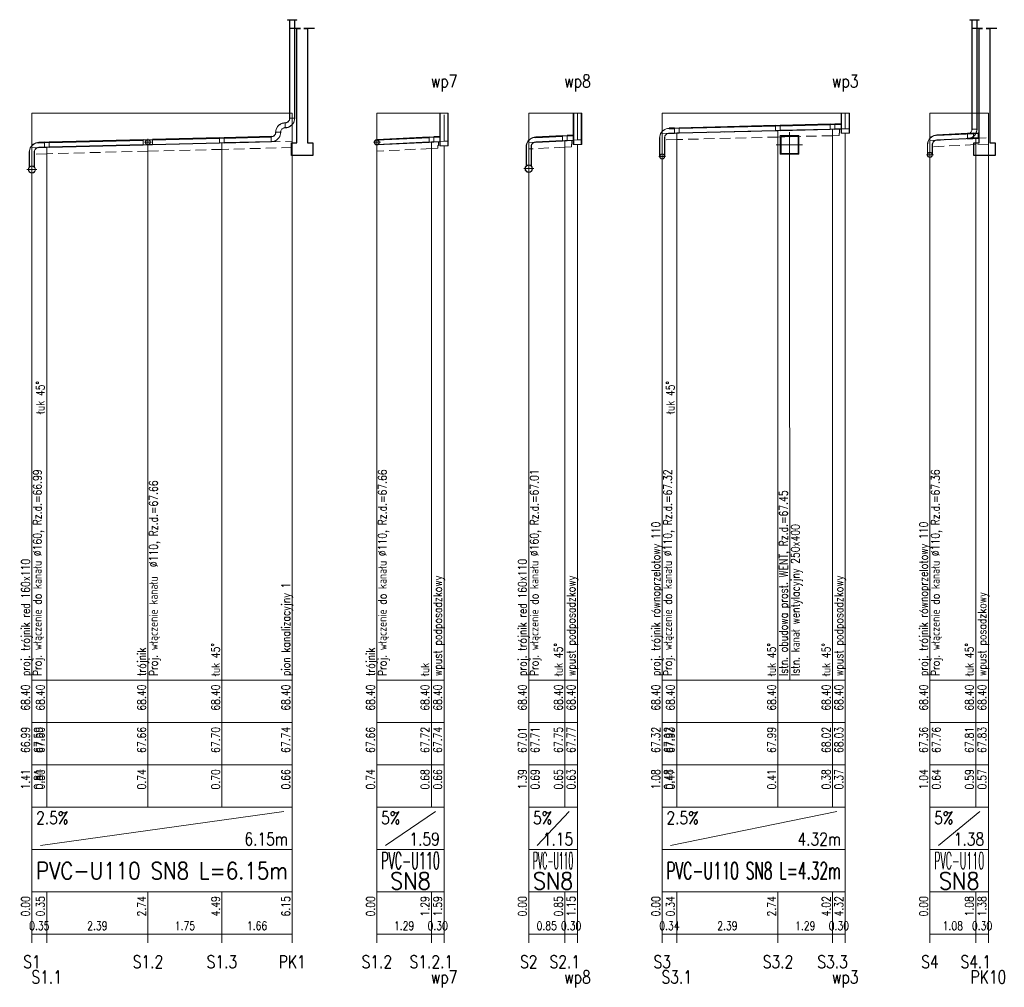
# Model space of a CAD drawing. Header units: millimetres. Extents: x 50853 to 54955, y -8480 to -6058.
# Tile 17 of 28: x 52425 to 52657, y -7403 to -7174. Entities that reach past the tile are written whole.
import ezdxf
from ezdxf.enums import TextEntityAlignment as Align

# ---------------------------------------------------------------- set-up
doc = ezdxf.new("R2010")
doc.units = ezdxf.units.MM
doc.header["$LTSCALE"] = 5
doc.linetypes.add('CENTER', pattern=[2, 1.25, -0.25, 0.25, -0.25])
doc.linetypes.add('DASHED', pattern=[0.75, 0.5, -0.25])
doc.layers.add('Budynki', color=7, linetype='Continuous')
for name, color, linetype, lineweight in [('Liczby', 7, 'Continuous', 20), ('Linie_odn', 7, 'Continuous', 13), ('Linie_opisowe', 7, 'Continuous', 13), ('Linie_tabeli', 7, 'Continuous', 13), ('Odcinki', 5, 'Continuous', 30), ('Opis_PZ', 7, 'Continuous', 20), ('Opis_uzbr_p', 7, 'Continuous', 20), ('Opis_wl', 7, 'Continuous', 20), ('Osie', 7, 'CENTER', 13), ('Podsypki', 7, 'DASHED', 13), ('Ter_istn', 8, 'Continuous', 13), ('Uzbr_podz', 7, 'Continuous', 13), ('Wezly', 5, 'Continuous', 13)]:
    doc.layers.add(name, color=color, linetype=linetype, lineweight=lineweight)
doc.styles.add('Styl13', font='SIMPLEX.shx', dxfattribs={"width": 0.8})
doc.styles.add('Styl15', font='SIMPLEX.shx', dxfattribs={"width": 0.8})
doc.styles.add('Styl17', font='SIMPLEX.shx', dxfattribs={"width": 0.8})
doc.styles.add('Styl19', font='SIMPLEX.shx', dxfattribs={"width": 0.8})
doc.styles.add('Styl2', font='SIMPLEX.shx', dxfattribs={"width": 0.8})
doc.styles.add('Styl4', font='SIMPLEX.shx', dxfattribs={"width": 0.8})
doc.styles.add('Styl5', font='SIMPLEX.shx', dxfattribs={"width": 0.8})
doc.styles.add('Styl6', font='SIMPLEX.shx', dxfattribs={"width": 0.8})

msp = doc.modelspace()

# ---------------------------------------------------------------- linework, layer by layer
at = {"layer": 'Budynki'}
for points in [[(52494.32, -7176.23), (52491.82, -7176.23), (52492.66, -7176.23), (52492.66, -7203.23), (52493.91, -7203.23), (52493.91, -7206.23), (52491.41, -7206.23), (52491.41, -7206.23), (52488.91, -7206.23), (52488.91, -7203.23), (52490.16, -7203.23), (52490.16, -7176.23), (52490.99, -7176.23), (52488.49, -7176.23)], [(52655.45, -7176.23), (52652.95, -7176.23), (52653.79, -7176.23), (52653.79, -7203.23), (52655.04, -7203.23), (52655.04, -7206.23), (52652.54, -7206.23), (52652.54, -7206.23), (52650.04, -7206.23), (52650.04, -7203.23), (52651.29, -7203.23), (52651.29, -7176.23), (52652.12, -7176.23), (52649.62, -7176.23)]]:
    msp.add_lwpolyline(points, dxfattribs=at)
at = {"layer": 'Linie_odn'}
for points in [[(52427.59, -7330.23), (52427.59, -7196.23)], [(52489.06, -7330.23), (52489.06, -7196.23)], [(52509.06, -7330.23), (52509.06, -7196.23)], [(52544.93, -7330.23), (52544.93, -7196.23)], [(52576.44, -7330.23), (52576.44, -7196.23)], [(52639.67, -7330.23), (52639.67, -7196.23)], [(52653.49, -7330.23), (52653.49, -7196.23)], [(52579.88, -7330.23), (52579.88, -7200.9)], [(52603.79, -7330.23), (52603.79, -7200.31)], [(52616.67, -7330.23), (52616.67, -7199.98)], [(52619.67, -7330.23), (52619.67, -7200.93)], [(52455, -7330.23), (52455, -7203.66)], [(52472.47, -7330.23), (52472.47, -7203.22)], [(52521.93, -7330.23), (52521.93, -7203.01)], [(52553.44, -7330.23), (52553.44, -7202.7)], [(52556.44, -7330.23), (52556.44, -7203.6)], [(52650.49, -7330.23), (52650.49, -7202.11)], [(52431.09, -7330.23), (52431.09, -7204.25)], [(52524.93, -7330.23), (52524.93, -7203.91)]]:
    msp.add_lwpolyline(points, dxfattribs=at)
at = {"layer": 'Linie_opisowe'}
msp.add_lwpolyline([(52606.54, -7205.73), (52606.54, -7265.51), (52606.59, -7275.51), (52606.59, -7330.23)], dxfattribs=at)
at = {"layer": 'Linie_tabeli'}
for p, q in [((52427.59, -7330.23), (52489.06, -7330.23)), ((52427.59, -7330.23), (52427.59, -7390.23)), ((52427.59, -7330.23), (52427.59, -7360.23)), ((52431.09, -7330.23), (52431.09, -7360.23)), ((52455, -7330.23), (52455, -7360.23)), ((52472.47, -7330.23), (52472.47, -7360.23)), ((52489.06, -7330.23), (52489.06, -7390.23)), ((52489.06, -7330.23), (52489.06, -7360.23)), ((52509.06, -7330.23), (52524.93, -7330.23)), ((52509.06, -7330.23), (52509.06, -7390.23)), ((52509.06, -7330.23), (52509.06, -7360.23)), ((52521.93, -7330.23), (52521.93, -7360.23)), ((52524.93, -7330.23), (52524.93, -7390.23)), ((52524.93, -7330.23), (52524.93, -7360.23)), ((52544.93, -7330.23), (52556.44, -7330.23)), ((52544.93, -7330.23), (52544.93, -7390.23)), ((52544.93, -7330.23), (52544.93, -7360.23)), ((52553.44, -7330.23), (52553.44, -7360.23)), ((52556.44, -7330.23), (52556.44, -7390.23)), ((52556.44, -7330.23), (52556.44, -7360.23)), ((52576.44, -7330.23), (52619.67, -7330.23)), ((52576.44, -7330.23), (52576.44, -7390.23)), ((52576.44, -7330.23), (52576.44, -7360.23)), ((52579.88, -7330.23), (52579.88, -7360.23)), ((52603.79, -7330.23), (52603.79, -7360.23)), ((52616.67, -7330.23), (52616.67, -7360.23)), ((52619.67, -7330.23), (52619.67, -7390.23)), ((52619.67, -7330.23), (52619.67, -7360.23)), ((52639.67, -7330.23), (52653.49, -7330.23)), ((52639.67, -7330.23), (52639.67, -7390.23)), ((52639.67, -7330.23), (52639.67, -7360.23)), ((52650.49, -7330.23), (52650.49, -7360.23)), ((52653.49, -7330.23), (52653.49, -7390.23)), ((52653.49, -7330.23), (52653.49, -7360.23)), ((52427.59, -7340.23), (52489.06, -7340.23)), ((52509.06, -7340.23), (52524.93, -7340.23)), ((52544.93, -7340.23), (52556.44, -7340.23)), ((52576.44, -7340.23), (52619.67, -7340.23)), ((52639.67, -7340.23), (52653.49, -7340.23)), ((52427.59, -7350.23), (52489.06, -7350.23)), ((52509.06, -7350.23), (52524.93, -7350.23)), ((52544.93, -7350.23), (52556.44, -7350.23)), ((52576.44, -7350.23), (52619.67, -7350.23)), ((52639.67, -7350.23), (52653.49, -7350.23)), ((52427.59, -7360.23), (52489.06, -7360.23)), ((52427.59, -7360.23), (52427.59, -7370.23)), ((52429.59, -7369.23), (52487.06, -7361.23)), ((52489.06, -7360.23), (52489.06, -7370.23)), ((52509.06, -7360.23), (52524.93, -7360.23)), ((52509.06, -7360.23), (52509.06, -7370.23)), ((52511.06, -7369.23), (52522.93, -7361.23)), ((52524.93, -7360.23), (52524.93, -7370.23)), ((52544.93, -7360.23), (52556.44, -7360.23)), ((52544.93, -7360.23), (52544.93, -7370.23)), ((52546.93, -7369.23), (52554.44, -7361.23)), ((52556.44, -7360.23), (52556.44, -7370.23)), ((52576.44, -7360.23), (52619.67, -7360.23)), ((52576.44, -7360.23), (52576.44, -7370.23)), ((52578.44, -7369.23), (52617.67, -7361.23)), ((52619.67, -7360.23), (52619.67, -7370.23)), ((52639.67, -7360.23), (52653.49, -7360.23)), ((52639.67, -7360.23), (52639.67, -7370.23)), ((52641.67, -7369.23), (52651.49, -7361.23)), ((52653.49, -7360.23), (52653.49, -7370.23)), ((52427.59, -7370.23), (52489.06, -7370.23)), ((52489.06, -7370.23), (52489.06, -7380.23)), ((52509.06, -7370.23), (52524.93, -7370.23)), ((52524.93, -7370.23), (52524.93, -7380.23)), ((52544.93, -7370.23), (52556.44, -7370.23)), ((52556.44, -7370.23), (52556.44, -7380.23)), ((52576.44, -7370.23), (52619.67, -7370.23)), ((52619.67, -7370.23), (52619.67, -7380.23)), ((52639.67, -7370.23), (52653.49, -7370.23)), ((52653.49, -7370.23), (52653.49, -7380.23)), ((52427.59, -7380.23), (52489.06, -7380.23)), ((52427.59, -7380.23), (52427.59, -7392.23)), ((52431.09, -7380.23), (52431.09, -7392.23)), ((52455, -7380.23), (52455, -7392.23)), ((52472.47, -7380.23), (52472.47, -7392.23)), ((52489.06, -7380.23), (52489.06, -7392.23)), ((52509.06, -7380.23), (52524.93, -7380.23)), ((52509.06, -7380.23), (52509.06, -7392.23)), ((52521.93, -7380.23), (52521.93, -7392.23)), ((52524.93, -7380.23), (52524.93, -7392.23)), ((52544.93, -7380.23), (52556.44, -7380.23)), ((52544.93, -7380.23), (52544.93, -7392.23)), ((52553.44, -7380.23), (52553.44, -7392.23)), ((52556.44, -7380.23), (52556.44, -7392.23)), ((52576.44, -7380.23), (52619.67, -7380.23)), ((52576.44, -7380.23), (52576.44, -7392.23)), ((52579.88, -7380.23), (52579.88, -7392.23)), ((52603.79, -7380.23), (52603.79, -7392.23)), ((52616.67, -7380.23), (52616.67, -7392.23)), ((52619.67, -7380.23), (52619.67, -7392.23)), ((52639.67, -7380.23), (52653.49, -7380.23)), ((52639.67, -7380.23), (52639.67, -7392.23)), ((52650.49, -7380.23), (52650.49, -7392.23)), ((52653.49, -7380.23), (52653.49, -7392.23)), ((52427.59, -7390.23), (52489.06, -7390.23)), ((52509.06, -7390.23), (52524.93, -7390.23)), ((52544.93, -7390.23), (52556.44, -7390.23)), ((52576.44, -7390.23), (52619.67, -7390.23)), ((52639.67, -7390.23), (52653.49, -7390.23))]:
    msp.add_line(p, q, dxfattribs=at)
at = {"layer": 'Odcinki'}
for points in [[(52604.34, -7199.19), (52616.12, -7198.9), (52616.12, -7198.84), (52604.34, -7199.14)], [(52617.22, -7198.87), (52618.67, -7198.83), (52618.67, -7198.78), (52617.22, -7198.82)], [(52553.99, -7201.57), (52555.44, -7201.5), (52555.44, -7201.45), (52553.99, -7201.52)], [(52578.09, -7199.85), (52579.33, -7199.82), (52579.33, -7199.76), (52578.09, -7199.79)], [(52578.09, -7200.95), (52579.33, -7200.92), (52579.33, -7200.97), (52578.09, -7201)], [(52580.43, -7199.79), (52603.24, -7199.22), (52603.24, -7199.17), (52580.43, -7199.74)], [(52580.43, -7200.89), (52603.24, -7200.32), (52603.24, -7200.38), (52580.43, -7200.95)], [(52604.34, -7200.29), (52616.12, -7200), (52616.12, -7200.05), (52604.34, -7200.35)], [(52617.22, -7199.97), (52618.67, -7199.93), (52618.67, -7199.99), (52617.22, -7200.03)], [(52641.32, -7201.46), (52649.94, -7201.03), (52649.94, -7200.98), (52641.32, -7201.41)], [(52651.04, -7200.98), (52648.54, -7201.1), (52648.54, -7201.05), (52651.04, -7200.92)], [(52429.24, -7203.2), (52430.54, -7203.17), (52430.54, -7203.11), (52429.24, -7203.14)], [(52431.64, -7203.14), (52453.9, -7202.58), (52453.9, -7202.53), (52431.64, -7203.08)], [(52431.64, -7204.24), (52453.9, -7203.68), (52453.9, -7203.74), (52431.64, -7204.29)], [(52456.1, -7202.53), (52471.92, -7202.13), (52471.92, -7202.08), (52456.1, -7202.47)], [(52456.1, -7203.63), (52471.92, -7203.23), (52471.92, -7203.29), (52456.1, -7203.68)], [(52473.02, -7202.1), (52484.11, -7201.83), (52484.11, -7201.77), (52473.02, -7202.05)], [(52473.02, -7203.2), (52484.11, -7202.93), (52484.11, -7202.98), (52473.02, -7203.26)], [(52509.06, -7202.56), (52521.38, -7201.94), (52521.38, -7201.88), (52509.06, -7202.5)], [(52509.06, -7203.66), (52521.38, -7203.04), (52521.38, -7203.09), (52509.06, -7203.71)], [(52522.48, -7201.88), (52523.93, -7201.81), (52523.93, -7201.76), (52522.48, -7201.83)], [(52522.48, -7202.98), (52523.93, -7202.91), (52523.93, -7202.97), (52522.48, -7203.04)], [(52546.58, -7201.94), (52552.89, -7201.63), (52552.89, -7201.57), (52546.58, -7201.89)], [(52546.58, -7203.04), (52552.89, -7202.73), (52552.89, -7202.78), (52546.58, -7203.1)], [(52553.99, -7202.67), (52555.44, -7202.6), (52555.44, -7202.66), (52553.99, -7202.73)], [(52641.32, -7202.56), (52649.94, -7202.13), (52649.94, -7202.19), (52641.32, -7202.62)], [(52651.04, -7202.08), (52648.54, -7202.2), (52648.54, -7202.26), (52651.04, -7202.13)], [(52429.24, -7204.3), (52430.54, -7204.27), (52430.54, -7204.32), (52429.24, -7204.35)]]:
    msp.add_lwpolyline(points, close=True, dxfattribs=at)
at = {"layer": 'Opis_wl'}
for centre, radius in [((52455, -7203.08), 0.605), ((52455, -7203.08), 0.55), ((52509.06, -7203.11), 0.605), ((52509.06, -7203.11), 0.55), ((52576.44, -7206.44), 0.605), ((52576.44, -7206.44), 0.55), ((52639.67, -7206.1), 0.605), ((52639.67, -7206.1), 0.55), ((52427.59, -7209.54), 0.88), ((52427.59, -7209.54), 0.8), ((52544.93, -7209.33), 0.88), ((52544.93, -7209.33), 0.8)]:
    msp.add_circle(centre, radius, dxfattribs=at)
at = {"layer": 'Osie'}
for p, q in [((52524.93, -7202.86), (52524.93, -7196.23)), ((52556.44, -7202.55), (52556.44, -7196.23)), ((52619.67, -7199.91), (52619.67, -7196.23)), ((52606.54, -7206.93), (52606.54, -7200.53)), ((52606.54, -7206.73), (52606.54, -7200.73)), ((52454.17, -7203.08), (52455.82, -7203.08)), ((52455, -7203.91), (52455, -7202.26)), ((52508.23, -7203.11), (52509.88, -7203.11)), ((52509.06, -7203.93), (52509.06, -7202.28)), ((52603.34, -7203.73), (52609.74, -7203.73)), ((52603.54, -7203.73), (52609.54, -7203.73)), ((52576.44, -7207.27), (52576.44, -7205.62)), ((52638.84, -7206.1), (52640.49, -7206.1)), ((52639.67, -7206.92), (52639.67, -7205.27)), ((52427.59, -7210.74), (52427.59, -7208.34)), ((52544.93, -7210.53), (52544.93, -7208.13)), ((52575.61, -7206.44), (52577.26, -7206.44)), ((52426.39, -7209.54), (52428.79, -7209.54)), ((52543.73, -7209.33), (52546.13, -7209.33))]:
    msp.add_line(p, q, dxfattribs=at)
at = {"layer": 'Podsypki'}
for points in [[(52576.44, -7201.05), (52579.88, -7200.96), (52579.88, -7201.9), (52579.88, -7201.9), (52579.88, -7202.46), (52576.44, -7202.55), (52576.44, -7202.55), (52576.44, -7202.55)], [(52579.88, -7200.96), (52603.79, -7200.36), (52603.79, -7201.31), (52603.79, -7201.31), (52603.79, -7201.86), (52579.88, -7202.46), (52579.88, -7201.9), (52579.88, -7201.9)], [(52603.79, -7200.36), (52616.67, -7200.04), (52616.67, -7200.98), (52616.67, -7200.98), (52616.67, -7201.54), (52603.79, -7201.86), (52603.79, -7201.31), (52603.79, -7201.31)], [(52616.67, -7200.04), (52618.35, -7200), (52618.35, -7200.91), (52618.23, -7200.91), (52618.23, -7201.5), (52616.67, -7201.54), (52616.67, -7200.98), (52616.67, -7200.98)], [(52431.09, -7204.31), (52455, -7203.71), (52455, -7204.66), (52455, -7204.66), (52455, -7205.21), (52431.09, -7205.81), (52431.09, -7205.25), (52431.09, -7205.25)], [(52455, -7203.71), (52472.47, -7203.27), (52472.47, -7204.22), (52472.47, -7204.22), (52472.47, -7204.77), (52455, -7205.21), (52455, -7204.66), (52455, -7204.66)], [(52472.47, -7203.27), (52489.06, -7202.86), (52489.06, -7204.36), (52489.06, -7204.36), (52489.06, -7204.36), (52472.47, -7204.77), (52472.47, -7204.22), (52472.47, -7204.22)], [(52509.06, -7203.71), (52521.93, -7203.07), (52521.93, -7204.01), (52521.93, -7204.01), (52521.93, -7204.57), (52509.06, -7205.21), (52509.06, -7204.66), (52509.06, -7204.66)], [(52521.93, -7203.07), (52523.61, -7202.98), (52523.61, -7203.86), (52523.49, -7203.86), (52523.49, -7204.48), (52521.93, -7204.57), (52521.93, -7204.01), (52521.93, -7204.01)], [(52544.93, -7203.18), (52553.44, -7202.76), (52553.44, -7203.7), (52553.44, -7203.7), (52553.44, -7204.26), (52544.93, -7204.68), (52544.93, -7204.68), (52544.93, -7204.68)], [(52553.44, -7202.76), (52555.12, -7202.67), (52555.12, -7203.55), (52555, -7203.55), (52555, -7204.17), (52553.44, -7204.26), (52553.44, -7203.7), (52553.44, -7203.7)], [(52639.67, -7202.7), (52650.49, -7202.16), (52650.49, -7203.11), (52650.49, -7203.11), (52650.49, -7203.66), (52639.67, -7204.2), (52639.67, -7204.2), (52639.67, -7204.2)], [(52650.49, -7202.16), (52653.49, -7202.01), (52653.49, -7203.51), (52653.49, -7203.51), (52653.49, -7203.51), (52650.49, -7203.66), (52650.49, -7203.11), (52650.49, -7203.11)], [(52427.59, -7204.4), (52431.09, -7204.31), (52431.09, -7205.25), (52431.09, -7205.25), (52431.09, -7205.81), (52427.59, -7205.9), (52427.59, -7205.9), (52427.59, -7205.9)]]:
    msp.add_lwpolyline(points, close=True, dxfattribs=at)
at = {"layer": 'Ter_istn'}
for points in [[(52427.59, -7196.23), (52431.09, -7196.23), (52455, -7196.23), (52472.47, -7196.23), (52489.06, -7196.23)], [(52509.06, -7196.23), (52521.93, -7196.23), (52524.93, -7196.23)], [(52544.93, -7196.23), (52553.44, -7196.23), (52556.44, -7196.23)], [(52576.44, -7196.23), (52579.88, -7196.23), (52603.79, -7196.23), (52616.67, -7196.23), (52619.67, -7196.23)], [(52639.67, -7196.23), (52650.49, -7196.23), (52653.49, -7196.23)]]:
    msp.add_lwpolyline(points, dxfattribs=at)
at = {"layer": 'Uzbr_podz'}
for points in [[(52604.34, -7205.93), (52608.74, -7205.93), (52608.74, -7201.53), (52604.34, -7201.53)], [(52604.54, -7205.73), (52608.54, -7205.73), (52608.54, -7201.73), (52604.54, -7201.73)]]:
    msp.add_lwpolyline(points, close=True, dxfattribs=at)
at = {"layer": 'Wezly'}
for p, q in [((52487.41, -7199.74), (52487.41, -7198.42)), ((52487.41, -7198.42), (52487.41, -7199.74)), ((52488.4, -7197.43), (52489.72, -7197.43)), ((52616.67, -7198.83), (52616.12, -7198.84)), ((52616.12, -7198.84), (52616.12, -7200.05)), ((52616.67, -7198.88), (52616.12, -7198.9)), ((52617.22, -7198.82), (52616.67, -7198.83)), ((52617.22, -7198.87), (52616.67, -7198.88)), ((52617.22, -7200.03), (52617.22, -7198.82)), ((52485.1, -7200.73), (52486.42, -7200.73)), ((52486.42, -7200.73), (52485.1, -7200.73)), ((52579.88, -7199.75), (52579.33, -7199.76)), ((52579.33, -7199.76), (52579.33, -7200.97)), ((52579.88, -7199.8), (52579.33, -7199.82)), ((52579.33, -7200.92), (52579.88, -7200.9)), ((52579.33, -7200.97), (52579.88, -7200.96)), ((52580.43, -7199.74), (52579.88, -7199.75)), ((52580.43, -7199.79), (52579.88, -7199.8)), ((52579.88, -7200.9), (52580.43, -7200.89)), ((52579.88, -7200.96), (52580.43, -7200.95)), ((52580.43, -7200.95), (52580.43, -7199.74)), ((52603.79, -7199.15), (52603.24, -7199.17)), ((52603.24, -7199.17), (52603.24, -7200.38)), ((52603.79, -7199.21), (52603.24, -7199.22)), ((52603.24, -7200.32), (52603.79, -7200.31)), ((52603.24, -7200.38), (52603.79, -7200.36)), ((52604.34, -7199.14), (52603.79, -7199.15)), ((52604.34, -7199.19), (52603.79, -7199.21)), ((52603.79, -7200.31), (52604.34, -7200.29)), ((52603.79, -7200.36), (52604.34, -7200.35)), ((52604.34, -7200.35), (52604.34, -7199.14)), ((52616.12, -7200), (52616.67, -7199.98)), ((52616.12, -7200.05), (52616.67, -7200.04)), ((52616.67, -7199.98), (52617.22, -7199.97)), ((52616.67, -7200.04), (52617.22, -7200.03)), ((52648.54, -7200.99), (52648.54, -7202.31)), ((52649.53, -7200), (52650.85, -7200)), ((52650.49, -7200.95), (52649.94, -7200.98)), ((52649.94, -7200.98), (52649.94, -7202.19)), ((52650.49, -7201.01), (52649.94, -7201.03)), ((52651.04, -7200.92), (52650.49, -7200.95)), ((52651.04, -7200.98), (52650.49, -7201.01)), ((52651.04, -7202.13), (52651.04, -7200.92)), ((52431.09, -7203.1), (52430.54, -7203.11)), ((52430.54, -7203.11), (52430.54, -7204.32)), ((52431.09, -7203.15), (52430.54, -7203.17)), ((52431.64, -7203.08), (52431.09, -7203.1)), ((52431.64, -7203.14), (52431.09, -7203.15)), ((52431.64, -7204.29), (52431.64, -7203.08)), ((52455, -7202.5), (52453.9, -7202.53)), ((52453.9, -7202.53), (52453.9, -7203.74)), ((52455, -7202.56), (52453.9, -7202.58)), ((52453.9, -7203.68), (52455, -7203.66)), ((52453.9, -7203.74), (52455, -7203.71)), ((52456.1, -7202.47), (52455, -7202.5)), ((52456.1, -7202.53), (52455, -7202.56)), ((52455, -7203.66), (52456.1, -7203.63)), ((52455, -7203.71), (52456.1, -7203.68)), ((52456.1, -7203.68), (52456.1, -7202.47)), ((52472.47, -7202.06), (52471.92, -7202.08)), ((52471.92, -7202.08), (52471.92, -7203.29)), ((52472.47, -7202.12), (52471.92, -7202.13)), ((52471.92, -7203.23), (52472.47, -7203.22)), ((52471.92, -7203.29), (52472.47, -7203.27)), ((52473.02, -7202.05), (52472.47, -7202.06)), ((52473.02, -7202.1), (52472.47, -7202.12)), ((52472.47, -7203.22), (52473.02, -7203.2)), ((52472.47, -7203.27), (52473.02, -7203.26)), ((52473.02, -7203.26), (52473.02, -7202.05)), ((52484.11, -7201.72), (52484.11, -7203.04)), ((52521.93, -7201.86), (52521.38, -7201.88)), ((52521.38, -7201.88), (52521.38, -7203.09)), ((52521.93, -7201.91), (52521.38, -7201.94)), ((52521.38, -7203.04), (52521.93, -7203.01)), ((52521.38, -7203.09), (52521.93, -7203.07)), ((52522.48, -7201.83), (52521.93, -7201.86)), ((52522.48, -7201.88), (52521.93, -7201.91)), ((52521.93, -7203.01), (52522.48, -7202.98)), ((52521.93, -7203.07), (52522.48, -7203.04)), ((52522.48, -7203.04), (52522.48, -7201.83)), ((52553.44, -7201.55), (52552.89, -7201.57)), ((52552.89, -7201.57), (52552.89, -7202.78)), ((52553.44, -7201.6), (52552.89, -7201.63)), ((52552.89, -7202.73), (52553.44, -7202.7)), ((52552.89, -7202.78), (52553.44, -7202.76)), ((52553.99, -7201.52), (52553.44, -7201.55)), ((52553.99, -7201.57), (52553.44, -7201.6)), ((52553.44, -7202.7), (52553.99, -7202.67)), ((52553.44, -7202.76), (52553.99, -7202.73)), ((52553.99, -7202.73), (52553.99, -7201.52)), ((52649.94, -7202.13), (52650.49, -7202.11)), ((52649.94, -7202.19), (52650.49, -7202.16)), ((52650.49, -7202.11), (52651.04, -7202.08)), ((52650.49, -7202.16), (52651.04, -7202.13)), ((52430.54, -7204.27), (52431.09, -7204.25)), ((52430.54, -7204.32), (52431.09, -7204.31)), ((52431.09, -7204.25), (52431.64, -7204.24)), ((52431.09, -7204.31), (52431.64, -7204.29))]:
    msp.add_line(p, q, dxfattribs=at)
for points in [[(52487.96, -7174.23), (52490.16, -7174.23), (52490.16, -7174.13), (52487.96, -7174.13)], [(52488.51, -7197.43), (52488.51, -7174.23), (52488.45, -7174.23), (52488.45, -7197.43)], [(52489.61, -7197.43), (52489.61, -7174.23), (52489.66, -7174.23), (52489.66, -7197.43)], [(52649.09, -7174.23), (52651.29, -7174.23), (52651.29, -7174.13), (52649.09, -7174.13)], [(52649.64, -7200), (52649.64, -7174.23), (52649.58, -7174.23), (52649.58, -7200)], [(52650.74, -7200), (52650.74, -7174.23), (52650.79, -7174.23), (52650.79, -7200)], [(52523.93, -7196.23), (52525.93, -7196.23), (52525.93, -7196.23), (52523.93, -7196.23)], [(52523.93, -7203.91), (52525.93, -7203.91), (52525.93, -7196.23), (52523.93, -7196.23)], [(52524.03, -7203.91), (52525.83, -7203.91), (52525.83, -7196.23), (52524.03, -7196.23)], [(52555.44, -7196.23), (52557.44, -7196.23), (52557.44, -7196.23), (52555.44, -7196.23)], [(52555.44, -7203.6), (52557.44, -7203.6), (52557.44, -7196.23), (52555.44, -7196.23)], [(52555.54, -7203.6), (52557.34, -7203.6), (52557.34, -7196.23), (52555.54, -7196.23)], [(52618.67, -7196.23), (52620.67, -7196.23), (52620.67, -7196.23), (52618.67, -7196.23)], [(52618.67, -7200.93), (52620.67, -7200.93), (52620.67, -7196.23), (52618.67, -7196.23)], [(52618.77, -7200.93), (52620.57, -7200.93), (52620.57, -7196.23), (52618.77, -7196.23)], [(52619.67, -7200.93), (52618.67, -7200.93), (52618.67, -7199.93), (52619.67, -7199.91), (52620.67, -7199.91), (52620.67, -7200.93)], [(52524.93, -7203.91), (52523.93, -7203.91), (52523.93, -7202.91), (52524.93, -7202.86), (52525.93, -7202.86), (52525.93, -7203.91)], [(52556.44, -7203.6), (52555.44, -7203.6), (52555.44, -7202.6), (52556.44, -7202.55), (52557.44, -7202.55), (52557.44, -7203.6)], [(52575.89, -7202.05), (52575.89, -7206.44), (52575.83, -7206.44), (52575.83, -7202.05)], [(52576.99, -7202.05), (52576.99, -7206.44), (52577.04, -7206.44), (52577.04, -7202.05)], [(52639.12, -7203.66), (52639.12, -7206.1), (52639.06, -7206.1), (52639.06, -7203.66)], [(52640.22, -7203.66), (52640.22, -7206.1), (52640.27, -7206.1), (52640.27, -7203.66)], [(52427.04, -7205.4), (52427.04, -7208.96), (52426.98, -7208.96), (52426.98, -7205.4)], [(52428.14, -7205.4), (52428.14, -7208.96), (52428.19, -7208.96), (52428.19, -7205.4)], [(52544.38, -7204.14), (52544.38, -7208.75), (52544.33, -7208.75), (52544.33, -7204.14)], [(52545.48, -7204.14), (52545.48, -7208.75), (52545.54, -7208.75), (52545.54, -7204.14)]]:
    msp.add_lwpolyline(points, close=True, dxfattribs=at)
for points in [[(52487.41, -7198.47), (52487.05, -7198.5), (52486.71, -7198.58), (52486.38, -7198.72), (52486.08, -7198.9), (52485.81, -7199.13), (52485.58, -7199.4), (52485.4, -7199.7), (52485.26, -7200.03), (52485.18, -7200.37), (52485.15, -7200.73)], [(52487.41, -7198.53), (52487.06, -7198.55), (52486.73, -7198.64), (52486.41, -7198.77), (52486.11, -7198.95), (52485.85, -7199.17), (52485.63, -7199.43), (52485.44, -7199.73), (52485.31, -7200.05), (52485.23, -7200.38), (52485.21, -7200.73)], [(52487.41, -7198.53), (52487.58, -7198.51), (52487.75, -7198.47), (52487.9, -7198.41), (52488.05, -7198.32), (52488.18, -7198.21), (52488.3, -7198.07), (52488.39, -7197.93), (52488.45, -7197.77), (52488.49, -7197.6), (52488.51, -7197.43)], [(52487.41, -7198.47), (52487.57, -7198.46), (52487.73, -7198.42), (52487.88, -7198.36), (52488.02, -7198.27), (52488.14, -7198.17), (52488.25, -7198.04), (52488.34, -7197.9), (52488.4, -7197.75), (52488.44, -7197.59), (52488.45, -7197.43)], [(52487.41, -7199.63), (52487.75, -7199.6), (52488.09, -7199.52), (52488.4, -7199.39), (52488.7, -7199.21), (52488.96, -7198.98), (52489.19, -7198.72), (52489.37, -7198.43), (52489.5, -7198.11), (52489.58, -7197.77), (52489.61, -7197.43)], [(52487.41, -7199.68), (52487.76, -7199.65), (52488.1, -7199.57), (52488.43, -7199.44), (52488.73, -7199.25), (52489, -7199.02), (52489.23, -7198.75), (52489.41, -7198.45), (52489.55, -7198.12), (52489.63, -7197.78), (52489.66, -7197.43)], [(52484.11, -7201.83), (52484.28, -7201.81), (52484.45, -7201.77), (52484.6, -7201.71), (52484.75, -7201.62), (52484.88, -7201.51), (52485, -7201.37), (52485.09, -7201.23), (52485.15, -7201.07), (52485.19, -7200.9), (52485.21, -7200.73)], [(52484.11, -7201.77), (52484.27, -7201.76), (52484.43, -7201.72), (52484.58, -7201.66), (52484.72, -7201.57), (52484.84, -7201.47), (52484.95, -7201.34), (52485.04, -7201.2), (52485.1, -7201.05), (52485.14, -7200.89), (52485.15, -7200.73)], [(52484.11, -7202.93), (52484.45, -7202.9), (52484.79, -7202.82), (52485.1, -7202.69), (52485.4, -7202.51), (52485.66, -7202.28), (52485.89, -7202.02), (52486.07, -7201.73), (52486.2, -7201.41), (52486.28, -7201.07), (52486.31, -7200.73)], [(52484.11, -7202.98), (52484.46, -7202.95), (52484.8, -7202.87), (52485.13, -7202.74), (52485.43, -7202.55), (52485.7, -7202.32), (52485.93, -7202.05), (52486.11, -7201.75), (52486.25, -7201.42), (52486.33, -7201.08), (52486.36, -7200.73)], [(52487.41, -7199.63), (52487.23, -7199.64), (52487.07, -7199.68), (52486.91, -7199.75), (52486.76, -7199.84), (52486.63, -7199.95), (52486.52, -7200.08), (52486.43, -7200.23), (52486.36, -7200.39), (52486.32, -7200.56), (52486.31, -7200.73)], [(52487.41, -7199.68), (52487.24, -7199.7), (52487.08, -7199.73), (52486.93, -7199.8), (52486.79, -7199.88), (52486.67, -7199.99), (52486.56, -7200.11), (52486.47, -7200.25), (52486.41, -7200.4), (52486.37, -7200.56), (52486.36, -7200.73)], [(52578.09, -7199.79), (52577.73, -7199.82), (52577.38, -7199.91), (52577.05, -7200.05), (52576.75, -7200.23), (52576.48, -7200.47), (52576.25, -7200.74), (52576.07, -7201.05), (52575.93, -7201.38), (52575.86, -7201.73), (52575.83, -7202.09)], [(52578.09, -7199.85), (52577.74, -7199.88), (52577.4, -7199.96), (52577.08, -7200.09), (52576.78, -7200.28), (52576.52, -7200.51), (52576.29, -7200.77), (52576.12, -7201.07), (52575.99, -7201.4), (52575.91, -7201.74), (52575.89, -7202.09)], [(52578.09, -7200.95), (52577.91, -7200.96), (52577.74, -7201), (52577.58, -7201.07), (52577.44, -7201.16), (52577.3, -7201.28), (52577.19, -7201.41), (52577.1, -7201.56), (52577.04, -7201.72), (52577, -7201.89), (52576.99, -7202.07)], [(52578.09, -7201), (52577.92, -7201.02), (52577.76, -7201.06), (52577.61, -7201.12), (52577.47, -7201.21), (52577.34, -7201.32), (52577.24, -7201.44), (52577.15, -7201.59), (52577.09, -7201.74), (52577.05, -7201.9), (52577.04, -7202.07)], [(52641.32, -7201.41), (52640.96, -7201.44), (52640.61, -7201.52), (52640.28, -7201.66), (52639.98, -7201.85), (52639.71, -7202.08), (52639.48, -7202.36), (52639.3, -7202.66), (52639.16, -7203), (52639.09, -7203.35), (52639.06, -7203.7)], [(52648.54, -7201.1), (52648.71, -7201.09), (52648.88, -7201.05), (52649.04, -7200.98), (52649.18, -7200.89), (52649.31, -7200.78), (52649.43, -7200.65), (52649.52, -7200.5), (52649.58, -7200.34), (52649.62, -7200.17), (52649.64, -7200)], [(52648.54, -7201.05), (52648.7, -7201.03), (52648.86, -7201), (52649.01, -7200.93), (52649.15, -7200.85), (52649.28, -7200.74), (52649.38, -7200.62), (52649.47, -7200.48), (52649.53, -7200.33), (52649.57, -7200.17), (52649.58, -7200)], [(52648.54, -7202.2), (52648.88, -7202.18), (52649.22, -7202.09), (52649.54, -7201.96), (52649.83, -7201.78), (52650.09, -7201.56), (52650.32, -7201.3), (52650.5, -7201), (52650.63, -7200.68), (52650.71, -7200.35), (52650.74, -7200)], [(52648.54, -7202.26), (52648.89, -7202.23), (52649.23, -7202.15), (52649.56, -7202.01), (52649.86, -7201.83), (52650.13, -7201.6), (52650.36, -7201.33), (52650.55, -7201.03), (52650.68, -7200.7), (52650.76, -7200.36), (52650.79, -7200)], [(52429.24, -7203.14), (52428.88, -7203.17), (52428.53, -7203.26), (52428.2, -7203.4), (52427.9, -7203.58), (52427.63, -7203.82), (52427.4, -7204.09), (52427.21, -7204.4), (52427.08, -7204.73), (52427, -7205.08), (52426.98, -7205.44)], [(52429.24, -7203.2), (52428.89, -7203.23), (52428.55, -7203.31), (52428.23, -7203.44), (52427.93, -7203.63), (52427.67, -7203.86), (52427.44, -7204.12), (52427.26, -7204.42), (52427.13, -7204.75), (52427.06, -7205.09), (52427.04, -7205.44)], [(52546.58, -7201.89), (52546.22, -7201.92), (52545.88, -7202), (52545.55, -7202.14), (52545.24, -7202.33), (52544.97, -7202.56), (52544.74, -7202.84), (52544.56, -7203.14), (52544.43, -7203.48), (52544.35, -7203.83), (52544.33, -7204.18)], [(52546.58, -7201.94), (52546.23, -7201.97), (52545.89, -7202.05), (52545.57, -7202.19), (52545.28, -7202.37), (52545.01, -7202.6), (52544.79, -7202.87), (52544.61, -7203.17), (52544.48, -7203.49), (52544.4, -7203.83), (52544.38, -7204.18)], [(52546.58, -7203.04), (52546.41, -7203.06), (52546.24, -7203.1), (52546.08, -7203.17), (52545.93, -7203.26), (52545.8, -7203.37), (52545.68, -7203.51), (52545.6, -7203.66), (52545.53, -7203.82), (52545.49, -7203.99), (52545.48, -7204.16)], [(52546.58, -7203.1), (52546.42, -7203.11), (52546.26, -7203.15), (52546.1, -7203.22), (52545.96, -7203.3), (52545.84, -7203.41), (52545.73, -7203.54), (52545.64, -7203.68), (52545.58, -7203.83), (52545.55, -7204), (52545.54, -7204.16)], [(52641.32, -7201.46), (52640.97, -7201.49), (52640.63, -7201.57), (52640.31, -7201.71), (52640.01, -7201.89), (52639.75, -7202.12), (52639.52, -7202.39), (52639.35, -7202.69), (52639.22, -7203.01), (52639.14, -7203.35), (52639.12, -7203.7)], [(52641.32, -7202.56), (52641.14, -7202.58), (52640.97, -7202.62), (52640.81, -7202.69), (52640.67, -7202.78), (52640.53, -7202.89), (52640.42, -7203.03), (52640.33, -7203.18), (52640.27, -7203.34), (52640.23, -7203.51), (52640.22, -7203.68)], [(52641.32, -7202.62), (52641.15, -7202.63), (52640.99, -7202.67), (52640.84, -7202.73), (52640.7, -7202.82), (52640.57, -7202.93), (52640.47, -7203.06), (52640.38, -7203.2), (52640.32, -7203.35), (52640.28, -7203.52), (52640.27, -7203.68)], [(52429.24, -7204.3), (52429.06, -7204.31), (52428.89, -7204.35), (52428.73, -7204.42), (52428.58, -7204.51), (52428.45, -7204.63), (52428.34, -7204.76), (52428.25, -7204.91), (52428.19, -7205.07), (52428.15, -7205.24), (52428.14, -7205.42)], [(52429.24, -7204.35), (52429.07, -7204.37), (52428.91, -7204.41), (52428.76, -7204.47), (52428.62, -7204.56), (52428.49, -7204.67), (52428.38, -7204.79), (52428.3, -7204.94), (52428.24, -7205.09), (52428.2, -7205.25), (52428.19, -7205.42)]]:
    msp.add_lwpolyline(points, dxfattribs=at)

# ---------------------------------------------------------------- texts
at = {"layer": 'Liczby', "width": 0.8}
for s, height, style, p in [('wp7', 3, 'Styl13', (52524.93, -7190.13)), ('wp8', 3, 'Styl13', (52556.44, -7190.13)), ('wp3', 3, 'Styl13', (52619.67, -7190.13)), ('0.35', 2, 'Styl6', (52429.34, -7389.23)), ('2.39', 2, 'Styl6', (52443.04, -7389.23)), ('1.75', 2, 'Styl6', (52463.73, -7389.23)), ('1.66', 2, 'Styl6', (52480.76, -7389.23)), ('1.29', 2, 'Styl6', (52515.49, -7389.23)), ('0.30', 2, 'Styl6', (52523.43, -7389.23)), ('0.85', 2, 'Styl6', (52549.18, -7389.23)), ('0.30', 2, 'Styl6', (52554.94, -7389.23)), ('0.34', 2, 'Styl6', (52578.16, -7389.23)), ('2.39', 2, 'Styl6', (52591.84, -7389.23)), ('1.29', 2, 'Styl6', (52610.23, -7389.23)), ('0.30', 2, 'Styl6', (52618.17, -7389.23)), ('1.08', 2, 'Styl6', (52645.08, -7389.23)), ('0.30', 2, 'Styl6', (52651.99, -7389.23)), ('S1', 3, 'Styl13', (52427.59, -7398.23)), ('S1.2', 3, 'Styl13', (52455, -7398.23)), ('S1.3', 3, 'Styl13', (52472.47, -7398.23)), ('PK1', 3, 'Styl13', (52489.06, -7398.23)), ('S1.2', 3, 'Styl13', (52509.06, -7398.23)), ('S1.2.1', 3, 'Styl13', (52521.93, -7398.23)), ('S2', 3, 'Styl13', (52544.93, -7398.23)), ('S2.1', 3, 'Styl13', (52553.44, -7398.23)), ('S3', 3, 'Styl13', (52576.44, -7398.23)), ('S3.2', 3, 'Styl13', (52603.79, -7398.23)), ('S3.3', 3, 'Styl13', (52616.67, -7398.23)), ('S4', 3, 'Styl13', (52639.67, -7398.23)), ('S4.1', 3, 'Styl13', (52650.49, -7398.23)), ('S1.1', 3, 'Styl13', (52431.09, -7401.83)), ('wp7', 3, 'Styl13', (52524.93, -7401.83)), ('wp8', 3, 'Styl13', (52556.44, -7401.83)), ('S3.1', 3, 'Styl13', (52579.88, -7401.83)), ('wp3', 3, 'Styl13', (52619.67, -7401.83)), ('PK10', 3, 'Styl13', (52653.49, -7401.83))]:
    msp.add_text(s, height=height, dxfattribs=dict(at, style=style)).set_placement(p, align=Align.CENTER)
at = {"layer": 'Liczby', "style": 'Styl2', "width": 0.8}
for s, p in [('68.40', (52427.09, -7331.23)), ('68.40', (52430.59, -7331.23)), ('68.40', (52454.5, -7331.23)), ('68.40', (52471.97, -7331.23)), ('68.40', (52488.56, -7331.23)), ('68.40', (52508.56, -7331.23)), ('68.40', (52521.43, -7331.23)), ('68.40', (52524.43, -7331.23)), ('68.40', (52544.43, -7331.23)), ('68.40', (52552.94, -7331.23)), ('68.40', (52555.94, -7331.23)), ('68.40', (52575.94, -7331.23)), ('68.40', (52579.38, -7331.23)), ('68.40', (52603.29, -7331.23)), ('68.40', (52616.17, -7331.23)), ('68.40', (52619.17, -7331.23)), ('68.40', (52639.17, -7331.23)), ('68.40', (52649.99, -7331.23)), ('68.40', (52652.99, -7331.23)), ('66.99', (52427.09, -7341.23)), ('67.59', (52430.09, -7341.23)), ('67.60', (52430.59, -7341.23)), ('67.66', (52454.5, -7341.23)), ('67.70', (52471.97, -7341.23)), ('67.74', (52488.56, -7341.23)), ('67.66', (52508.56, -7341.23)), ('67.72', (52521.43, -7341.23)), ('67.74', (52524.43, -7341.23)), ('67.01', (52544.43, -7341.23)), ('67.71', (52547.43, -7341.23)), ('67.75', (52552.94, -7341.23)), ('67.77', (52555.94, -7341.23)), ('67.32', (52575.94, -7341.23)), ('67.92', (52578.94, -7341.23)), ('67.93', (52579.38, -7341.23)), ('67.99', (52603.29, -7341.23)), ('68.02', (52616.17, -7341.23)), ('68.03', (52619.17, -7341.23)), ('67.36', (52639.17, -7341.23)), ('67.76', (52642.17, -7341.23)), ('67.81', (52649.99, -7341.23)), ('67.83', (52652.99, -7341.23)), ('1.41', (52427.09, -7351.23)), ('0.81', (52430.09, -7351.23)), ('0.80', (52430.59, -7351.23)), ('0.74', (52454.5, -7351.23)), ('0.70', (52471.97, -7351.23)), ('0.66', (52488.56, -7351.23)), ('0.74', (52508.56, -7351.23)), ('0.68', (52521.43, -7351.23)), ('0.66', (52524.43, -7351.23)), ('1.39', (52544.43, -7351.23)), ('0.69', (52547.43, -7351.23)), ('0.65', (52552.94, -7351.23)), ('0.63', (52555.94, -7351.23)), ('1.08', (52575.94, -7351.23)), ('0.48', (52578.94, -7351.23)), ('0.47', (52579.38, -7351.23)), ('0.41', (52603.29, -7351.23)), ('0.38', (52616.17, -7351.23)), ('0.37', (52619.17, -7351.23)), ('1.04', (52639.17, -7351.23)), ('0.64', (52642.17, -7351.23)), ('0.59', (52649.99, -7351.23)), ('0.57', (52652.99, -7351.23)), ('0.00', (52427.09, -7381.23)), ('0.35', (52430.59, -7381.23)), ('2.74', (52454.5, -7381.23)), ('4.49', (52471.97, -7381.23)), ('6.15', (52488.56, -7381.23)), ('0.00', (52508.56, -7381.23)), ('1.29', (52521.43, -7381.23)), ('1.59', (52524.43, -7381.23)), ('0.00', (52544.43, -7381.23)), ('0.85', (52552.94, -7381.23)), ('1.15', (52555.94, -7381.23)), ('0.00', (52575.94, -7381.23)), ('0.34', (52579.38, -7381.23)), ('2.74', (52603.29, -7381.23)), ('4.02', (52616.17, -7381.23)), ('4.32', (52619.17, -7381.23)), ('0.00', (52639.17, -7381.23)), ('1.08', (52649.99, -7381.23)), ('1.38', (52652.99, -7381.23))]:
    msp.add_text(s, height=2, rotation=90, dxfattribs=at).set_placement(p, align=Align.RIGHT)
at = {"layer": 'Liczby', "style": 'Styl4', "width": 0.8}
for s, p in [('2.5%', (52428.59, -7364.23)), ('5%', (52510.06, -7364.23)), ('5%', (52545.93, -7364.23)), ('2.5%', (52577.44, -7364.23)), ('5%', (52640.67, -7364.23))]:
    msp.add_text(s, height=3, dxfattribs=at).set_placement(p)
for s, p in [('6.15m', (52488.06, -7369.23)), ('1.59', (52523.93, -7369.23)), ('1.15', (52555.44, -7369.23)), ('4.32m', (52618.67, -7369.23)), ('1.38', (52652.49, -7369.23))]:
    msp.add_text(s, height=3, dxfattribs=at).set_placement(p, align=Align.RIGHT)
at = {"layer": 'Liczby', "style": 'Styl5'}
for s, width, p, p2 in [('PVC-U110', 0.466981, (52510.06, -7374.83), (52523.93, -7374.83)), ('PVC-U110', 0.319947, (52545.93, -7374.83), (52555.44, -7374.83)), ('PVC-U110', 0.397721, (52640.67, -7374.83), (52652.49, -7374.83)), ('PVC-U110 SN8 L=6.15m', 0.794433, (52428.59, -7377.23), (52488.06, -7377.23)), ('PVC-U110 SN8 L=4.32m', 0.545233, (52577.44, -7377.23), (52618.67, -7377.23)), ('SN8', 0.9, (52512.19, -7379.63), (52521.79, -7379.63)), ('SN8', 0.891281, (52545.93, -7379.63), (52555.44, -7379.63)), ('SN8', 0.9, (52641.78, -7379.63), (52651.38, -7379.63))]:
    msp.add_text(s, height=4, dxfattribs=dict(at, width=width)).set_placement(p, p2, align=Align.FIT)
at = {"layer": 'Opis_PZ', "style": 'Styl15', "width": 0.8}
for s, p in [('łuk 45%%d', (52430.59, -7267.31)), ('łuk 45%%d', (52579.38, -7267.31)), ('proj. trójnik równoprzelotowy 110', (52575.94, -7329.23)), ('proj. trójnik równoprzelotowy 110', (52639.17, -7329.23)), ('proj. trójnik red 160x110', (52427.09, -7329.23)), ('wpust podposadzkowy', (52524.43, -7329.23)), ('proj. trójnik red 160x110', (52544.43, -7329.23)), ('wpust podposadzkowy', (52555.94, -7329.23)), ('wpust podposadzkowy', (52619.17, -7329.23)), ('pion kanalizacyjny 1', (52488.56, -7329.23)), ('wpust posadzkowy', (52652.99, -7329.23)), ('łuk 45%%d', (52471.97, -7329.23)), ('łuk 45%%d', (52552.94, -7329.23)), ('łuk 45%%d', (52603.29, -7329.23)), ('łuk 45%%d', (52616.17, -7329.23)), ('łuk 45%%d', (52649.99, -7329.23)), ('trójnik', (52454.5, -7329.23)), ('trójnik', (52508.56, -7329.23)), ('łuk', (52521.43, -7329.23))]:
    msp.add_text(s, height=2, rotation=90, dxfattribs=at).set_placement(p)
at = {"layer": 'Opis_uzbr_p', "style": 'Styl19', "width": 0.8}
for s, p in [('Istn. obudowa prost. WENT, Rz.d.=67.45', (52606.09, -7329.23)), ('Istn. kanał wentylacyjny 250x400', (52608.89, -7329.23))]:
    msp.add_text(s, height=2, rotation=90, dxfattribs=at).set_placement(p)
at = {"layer": 'Opis_wl', "style": 'Styl17', "width": 0.8}
for s, p in [('Proj. włączenie do kanału %%C160, Rz.d.=66.99', (52429.89, -7329.23)), ('Proj. włączenie do kanału %%C110, Rz.d.=67.66', (52511.36, -7329.23)), ('Proj. włączenie do kanału %%C160, Rz.d.=67.01', (52547.23, -7329.23)), ('Proj. włączenie do kanału %%C110, Rz.d.=67.32', (52578.74, -7329.23)), ('Proj. włączenie do kanału %%C110, Rz.d.=67.36', (52641.97, -7329.23)), ('Proj. włączenie kanału  %%C110, Rz.d.=67.66', (52457.3, -7329.23))]:
    msp.add_text(s, height=2, rotation=90, dxfattribs=at).set_placement(p)

doc.saveas('drawing.dxf')
